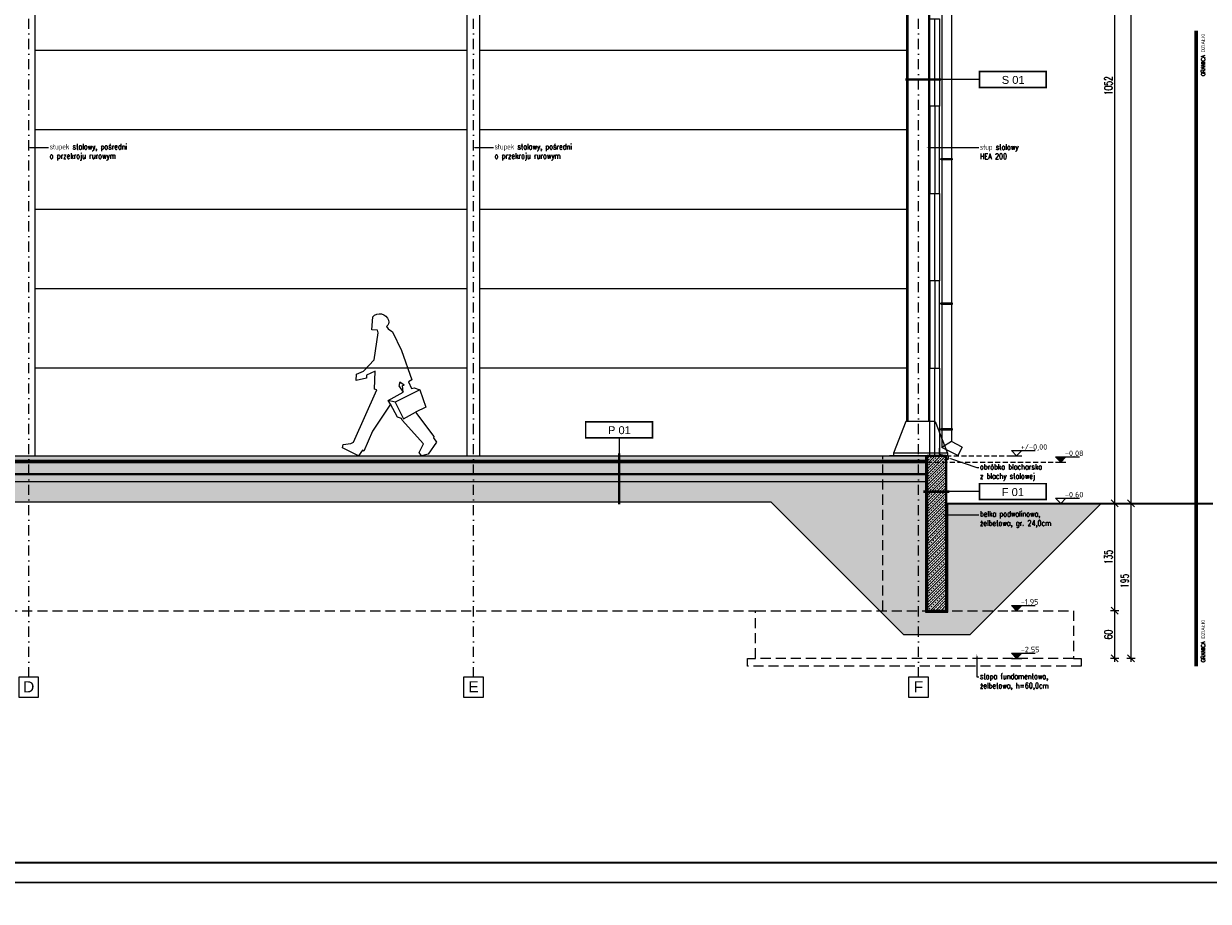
# Model space of a CAD drawing. Header units: millimetres. Extents: x 16720 to 74016, y 25810 to 81213.
# Tile 193 of 256: x 34020 to 35512, y 41712 to 42817. Entities that reach past the tile are written whole.
import ezdxf
from ezdxf import colors
from ezdxf.entities.mleader import LeaderData, LeaderLine
from ezdxf.math import Vec2, Vec3

# ---------------------------------------------------------------- set-up
doc = ezdxf.new("R2010")
doc.units = ezdxf.units.MM
for name, pattern in [('2', [1, 0.5, -0.5]), ('DASHDOTX2', [50.8, 25.4, -12.7, 0, -12.7]), ('DASHED2', [9.525, 6.35, -3.175]), ('HIDDENX2', [19.05, 12.7, -6.35])]:
    doc.linetypes.add(name, pattern=pattern)
for name, color, linetype, lineweight in [('1', 7, 'Continuous', 9), ('_CIENKIE', 35, 'Continuous', 5), ('_GRUBE', 7, 'Continuous', 40), ('_HATCH', 157, 'Continuous', 5), ('_IZOLACJA', 40, 'DASHED2', 9), ('_IZOLACJA obrys', 30, 'Continuous', 5), ('_IZOLACJA TERM.', 94, 'BATTING', 9), ('_L HACH', 253, 'Continuous', 5), ('_L OPISY', 110, 'Continuous', 9), ('_L WYPOSAŻENIE', 252, 'Continuous', 9), ('_L_GRANICA DZIAŁKI', 10, 'Continuous', 25), ('_OBRÓBKA BLACHARSKA', 182, 'Continuous', 13), ('_OPISY', 110, 'Continuous', 9), ('_OŚ', 165, 'DASHDOTX2', 9), ('_PRZERYWANE', 252, 'HIDDENX2', 9), ('_PŁYTA WARSTWOWA', 70, 'Continuous', 25), ('_RAMKA', 212, 'Continuous', 9), ('_WIDOKOWE', 252, 'Continuous', 9), ('_WYMIAR', 151, 'Continuous', 9), ('_ZIEMIA', 98, 'Continuous', 35), ('_ŚREDNIE', 90, 'Continuous', 25)]:
    doc.layers.add(name, color=color, linetype=linetype, lineweight=lineweight)
doc.styles.add('_PRZEKRÓJ 12', font='ARIALNB.TTF', dxfattribs={"height": 12})
doc.styles.add('ISO', font='isocp.shx')
doc.styles.add('POL', font='arial.ttf', dxfattribs={"height": 10})
doc.styles.add('ROMANS', font='romans.shx', dxfattribs={"width": 0.8, "height": 17})
doc.styles.add('ROMANS 50', font='romans.shx', dxfattribs={"width": 0.7, "height": 10})
doc.styles.get("Standard").update_dxf_attribs({"font": 'arial.ttf'})
doc.linetypes.add('BATTING', pattern='A,0.00254,-2.54,[134,ltypeshp.shx,S=2.54,R=0,X=-2.54,Y=0],-5.08,[134,ltypeshp.shx,S=2.54,R=180,X=2.54,Y=0],-2.54', length=10.16254)
doc.dimstyles.new('DOM w 50', dxfattribs={"dimscale": 3, "dimtxt": 10, "dimasz": 0.3, "dimexe": 1.25, "dimexo": 2, "dimgap": 1, "dimtad": 1, "dimdec": 0, "dimtxsty": 'ROMANS 50', "dimblk1": 'wymgreg', "dimblk2": 'wymgregII', "dimsah": 1, "dimcen": 2.5, "dimdle": 1, "dimse1": 1, "dimse2": 1, "dimclre": 254, "dimadec": 0, "dimazin": 0, "dimtfac": 1, "dimtdec": 0, "dimtix": 1, "dimtmove": 1, "dimatfit": 3, "dimfxl": 1.25, "dimarcsym": 0})
pattern_1 = [(45, (-154994.024, 6872.2466), (3e-16, 3.367596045), [2.38125, -2.38125])]

# ---------------------------------------------------------------- blocks, each defined once
blk = doc.blocks.new('KOTA WYS')
at = {"layer": '_OPISY'}
blk.add_line((-13, -13.1), (13, -13.1), dxfattribs=at)
blk.add_lwpolyline([(13, -0.1), (0, -13.1), (-13, -0.1), (47, -0.1)], dxfattribs=at)
at = {"layer": '_OPISY', "style": '_PRZEKRÓJ 12'}
blk.add_attdef('POZWYK', (9.6, 2.2), '', height=12, dxfattribs=at)
blk = doc.blocks.new('ddf')
at = {"layer": '_L HACH'}
blk.add_line((54726.6, -53895.3), (54717.8, -53892.9), dxfattribs=at)
blk.add_lwpolyline([(54707.4, -53807.7), (54706.9, -53804.1), (54699.6, -53803.6), (54701.2, -53787.5, -0.600847), (54720.9, -53792.2, -0.297465), (54718.3, -53800), (54720.4, -53803.1), (54725.5, -53806.7), (54736.4, -53830.5), (54748.3, -53867.8), (54744.2, -53870.4), (54747.8, -53878.7), (54751, -53878.2), (54758.2, -53880.8), (54764.9, -53902.5), (54752, -53908.8), (54774.3, -53939.8), (54773.7, -53941.4), (54777.4, -53947.1), (54766.5, -53962.1), (54758.2, -53963.7), (54755.1, -53959.5), (54760.8, -53948.6), (54734.9, -53918.1), (54734.3, -53916), (54729.2, -53914.5), (54720.9, -53897.9), (54697, -53931), (54685.6, -53955.9), (54684.1, -53954.9), (54678.9, -53961.6), (54658.7, -53951.2), (54659.7, -53947.1), (54669.6, -53946.1), (54672.7, -53944.5), (54703.8, -53879.2), (54701.2, -53878.2), (54702.7, -53855.9), (54691.3, -53860.6), (54691.3, -53864.2), (54678.4, -53866.8), (54678.9, -53859), (54687.7, -53855.4), (54701.7, -53841.4)], format="xyb", close=True, dxfattribs=at)
for points in [[(54720.9, -53897.9), (54717.8, -53892.9), (54736.9, -53882.9), (54736.4, -53874.6), (54738.5, -53874.1), (54733.3, -53870.4), (54731.8, -53875.1), (54736.9, -53882.9)], [(54758.2, -53880.8), (54726.6, -53895.3), (54736.4, -53916.5), (54752, -53908.8)]]:
    blk.add_lwpolyline(points, dxfattribs=at)
blk = doc.blocks.new('wymgreg')
at = {"layer": '1'}
for p, q in [((0, 0), (-4.9, -4.9)), ((4.8, 0), (-3.9, 0)), ((0, 5.7), (0, -5.7)), ((0, 0), (4.9, 4.9))]:
    blk.add_line(p, q, dxfattribs=at)
blk = doc.blocks.new('wymgregII')
at = {"layer": '1', "rotation": 180}
blk.add_blockref('wymgreg', (0, 0), dxfattribs=at)
blk = doc.blocks.new('*D6467')
at = {"layer": '_WYMIAR', "color": 0, "lineweight": -2}
blk.add_line((35393.8, 42018.7), (35393.8, 42076.9), dxfattribs=at)
at = {"layer": 'Defpoints', "color": 0}
for p in [(35177.4, 42077.8), (35393.8, 42077.8), (35182.4, 42017.8)]:
    blk.add_point(p, dxfattribs=at)
at = {"layer": '_WYMIAR', "color": 0, "linetype": 'ByBlock', "lineweight": -2, "xscale": 0.8999999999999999, "yscale": 0.8999999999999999, "zscale": 0.8999999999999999}
for name, p, rotation in [('wymgregII', (35393.8, 42077.8), 90), ('wymgreg', (35393.8, 42017.8), 270)]:
    blk.add_blockref(name, p, dxfattribs=dict(at, rotation=rotation))
at = {"layer": '_WYMIAR', "color": 0, "insert": (35385.8, 42047.8), "char_height": 10, "attachment_point": 5, "rotation": 90, "style": 'ROMANS 50'}
blk.add_mtext('60', dxfattribs=at)
blk = doc.blocks.new('*D6468')
at = {"layer": '_WYMIAR', "color": 0, "lineweight": -2}
blk.add_line((35393.8, 42078.7), (35393.8, 42211.9), dxfattribs=at)
at = {"layer": 'Defpoints', "color": 0}
for p in [(35385.2, 42212.8), (35393.8, 42212.8), (35177.4, 42077.8)]:
    blk.add_point(p, dxfattribs=at)
at = {"layer": '_WYMIAR', "color": 0, "linetype": 'ByBlock', "lineweight": -2, "xscale": 0.8999999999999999, "yscale": 0.8999999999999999, "zscale": 0.8999999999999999}
for name, p, rotation in [('wymgregII', (35393.8, 42212.8), 90), ('wymgreg', (35393.8, 42077.8), 270)]:
    blk.add_blockref(name, p, dxfattribs=dict(at, rotation=rotation))
at = {"layer": '_WYMIAR', "color": 0, "insert": (35385.8, 42145.3), "char_height": 10, "attachment_point": 5, "rotation": 90, "style": 'ROMANS 50'}
blk.add_mtext('135', dxfattribs=at)
blk = doc.blocks.new('*D6469')
at = {"layer": '_WYMIAR', "color": 0, "lineweight": -2}
blk.add_line((35393.8, 42213.7), (35393.8, 43263.4), dxfattribs=at)
at = {"layer": 'Defpoints', "color": 0}
for p in [(35203.3, 43264.3), (35393.8, 43264.3), (35385.2, 42212.8)]:
    blk.add_point(p, dxfattribs=at)
at = {"layer": '_WYMIAR', "color": 0, "linetype": 'ByBlock', "lineweight": -2, "xscale": 0.8999999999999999, "yscale": 0.8999999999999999, "zscale": 0.8999999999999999}
for name, p, rotation in [('wymgregII', (35393.8, 43264.3), 90), ('wymgreg', (35393.8, 42212.8), 270)]:
    blk.add_blockref(name, p, dxfattribs=dict(at, rotation=rotation))
at = {"layer": '_WYMIAR', "color": 0, "insert": (35385.8, 42738.5), "char_height": 10, "attachment_point": 5, "rotation": 90, "style": 'ROMANS 50'}
blk.add_mtext('1052', dxfattribs=at)
blk = doc.blocks.new('*D6471')
at = {"layer": '_WYMIAR', "color": 0, "lineweight": -2}
blk.add_line((35414.3, 42018.7), (35414.3, 42211.9), dxfattribs=at)
at = {"layer": 'Defpoints', "color": 0}
for p in [(35191.3, 42212.8), (35414.3, 42212.8), (35173, 42017.8)]:
    blk.add_point(p, dxfattribs=at)
at = {"layer": '_WYMIAR', "color": 0, "linetype": 'ByBlock', "lineweight": -2, "xscale": 0.8999999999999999, "yscale": 0.8999999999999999, "zscale": 0.8999999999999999}
for name, p, rotation in [('wymgregII', (35414.3, 42212.8), 90), ('wymgreg', (35414.3, 42017.8), 270)]:
    blk.add_blockref(name, p, dxfattribs=dict(at, rotation=rotation))
at = {"layer": '_WYMIAR', "color": 0, "insert": (35406.3, 42115.3), "char_height": 10, "attachment_point": 5, "rotation": 90, "style": 'ROMANS 50'}
blk.add_mtext('195', dxfattribs=at)
blk = doc.blocks.new('*D6472')
at = {"layer": '_WYMIAR', "color": 0, "lineweight": -2}
blk.add_line((35414.3, 42213.7), (35414.3, 43520.3), dxfattribs=at)
at = {"layer": 'Defpoints', "color": 0}
for p in [(33746.7, 43521.2), (35414.3, 43521.2), (35191.3, 42212.8)]:
    blk.add_point(p, dxfattribs=at)
at = {"layer": '_WYMIAR', "color": 0, "linetype": 'ByBlock', "lineweight": -2, "xscale": 0.8999999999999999, "yscale": 0.8999999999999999, "zscale": 0.8999999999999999}
for name, p, rotation in [('wymgregII', (35414.3, 43521.2), 90), ('wymgreg', (35414.3, 42212.8), 270)]:
    blk.add_blockref(name, p, dxfattribs=dict(at, rotation=rotation))
at = {"layer": '_WYMIAR', "color": 0, "insert": (35406.3, 42867), "char_height": 10, "attachment_point": 5, "rotation": 90, "style": 'ROMANS 50'}
blk.add_mtext('1308', dxfattribs=at)

msp = doc.modelspace()

# ---------------------------------------------------------------- hatches: boundary and pattern name
at = {"layer": '_HATCH'}
h = msp.add_hatch(dxfattribs=at)
h.set_pattern_fill('DASH', color=256, scale=0.75, angle=45)
h.set_pattern_definition(pattern_1)
h.paths.add_polyline_path([(35157.7, 42272.8), (32623.2, 42272.8), (32623.2, 42264.8), (35157.7, 42264.8)])
h = msp.add_hatch(dxfattribs=at)
h.set_pattern_fill('DASH', color=256, scale=0.75, angle=45)
h.set_pattern_definition(pattern_1)
h.paths.add_polyline_path([(35157.7, 42264.8), (32623.2, 42264.8), (32623.2, 42249.8), (35157.7, 42249.8)])
h = msp.add_hatch(dxfattribs=at)
h.set_pattern_fill('ANSI33', color=256, scale=0.75)
h.set_pattern_definition([(45, (-154994.024, 6872.2466), (-3.36759605, 3.36759605), []), (45, (-154990.6563, 6872.2466), (-3.36759605, 3.36759605), [2.38125, -1.190625])])
h.paths.add_polyline_path([(35181.7, 42272.8), (35157.7, 42272.8), (35157.7, 42264.8), (35157.7, 42249.8), (35157.7, 42077.8), (35181.7, 42077.8), (35181.7, 42212.8)])
h = msp.add_hatch(dxfattribs=at)
h.set_pattern_fill('AR-CONC', color=157, scale=0.05, angle=45)
h.paths.add_polyline_path([(34026.7, 42249.8), (33466.7, 42249.8), (33466.7, 42239.8), (34026.7, 42239.8)])
h.paths.add_polyline_path([(33681.8, 42232.1), (33681.8, 42247.4), (33701.8, 42247.4), (33701.8, 42232.1)], flags=9)
h.paths.add_polyline_path([(33700.5, 42231.6), (33700.5, 42248), (33720.5, 42248), (33720.5, 42231.6)], flags=9)
h.paths.add_polyline_path([(34586.7, 42249.8), (34026.7, 42249.8), (34026.7, 42239.8), (34586.7, 42239.8)])
h.paths.add_polyline_path([(34769.9, 42249.8), (34586.7, 42249.8), (34586.7, 42239.8), (34769.9, 42239.8)])
h.paths.add_polyline_path([(35101.7, 42239.8), (35101.7, 42249.8), (34769.9, 42249.8), (34769.9, 42239.8)])
h.paths.add_polyline_path([(35146.7, 42239.8), (35146.7, 42249.8), (35101.7, 42249.8), (35101.7, 42239.8)])
h.paths.add_polyline_path([(35155.7, 42239.8), (35155.7, 42249.8), (35146.7, 42249.8), (35146.7, 42239.8)])
h.paths.add_polyline_path([(32906.7, 42249.8), (32906.7, 42239.8), (33466.7, 42239.8), (33466.7, 42249.8)])
h.paths.add_polyline_path([(32625.2, 42239.8), (32906.7, 42239.8), (32906.7, 42249.8), (32625.2, 42249.8)])
h.paths.add_polyline_path([(32624.2, 42249.8), (32623.2, 42249.8), (32623.2, 42239.8), (32624.2, 42239.8)])
h.paths.add_polyline_path([(32624.2, 42239.8), (32625.2, 42239.8), (32625.2, 42249.8), (32624.2, 42249.8)])
h.paths.add_polyline_path([(35155.7, 42239.8), (35156.7, 42239.8), (35156.7, 42249.8), (35155.7, 42249.8)])
h.paths.add_polyline_path([(35156.7, 42239.8), (35157.7, 42239.8), (35157.7, 42249.8), (35156.7, 42249.8)])
h = msp.add_hatch(dxfattribs=at)
h.set_pattern_fill('AR-SAND', color=157, scale=0.08, angle=45)
h.paths.add_polyline_path([(35181.7, 42212.8), (35181.7, 42077.8), (35157.7, 42077.8), (35157.7, 42239.8), (32623.2, 42239.8), (32623.2, 42122.8), (32335.7, 42122.8), (32335.7, 42077.8), (32311.7, 42077.8), (32311.7, 42129.8), (32208.1, 42128.5), (30676.4, 42195.2), (30666.9, 42204.8), (30612.1, 42204.8), (30645.4, 42171.5), (32226.8, 42102.6), (32281.7, 42047.8), (32365.7, 42047.8), (32410.7, 42092.8), (32648.2, 42092.8), (32770.2, 42214.8), (34960.7, 42214.8), (35127.7, 42047.8), (35211.7, 42047.8), (35376.7, 42212.8)])
at = {"layer": '_L OPISY'}
h = msp.add_hatch(color=110, dxfattribs=at)
h.dxf.hatch_style = 1
h.paths.add_polyline_path([(35319.3, 42271.3), (35325.8, 42264.8), (35332.3, 42271.3)])
h = msp.add_hatch(color=110, dxfattribs=at)
h.dxf.hatch_style = 1
h.paths.add_polyline_path([(35263.7, 42084.3), (35270.2, 42077.8), (35276.7, 42084.3)])
h = msp.add_hatch(color=110, dxfattribs=at)
h.dxf.hatch_style = 1
h.paths.add_polyline_path([(35263.7, 42024.3), (35270.2, 42017.8), (35276.7, 42024.3)])

# ---------------------------------------------------------------- linework, layer by layer
at = {"layer": '_CIENKIE', "color": 157}
for p, q in [((34578.7, 42782.8), (34034.7, 42782.8)), ((35132.2, 42782.8), (34594.7, 42782.8)), ((34578.7, 42682.8), (34034.7, 42682.8)), ((35132.2, 42682.8), (34594.7, 42682.8)), ((34578.7, 42582.8), (34034.7, 42582.8)), ((35132.2, 42582.8), (34594.7, 42582.8)), ((34578.7, 42482.8), (34034.7, 42482.8)), ((35132.2, 42482.8), (34594.7, 42482.8)), ((34578.7, 42382.8), (34034.7, 42382.8)), ((35132.2, 42382.8), (34594.7, 42382.8))]:
    msp.add_line(p, q, dxfattribs=at)
at = {"layer": '_GRUBE'}
msp.add_lwpolyline([(32623.2, 42249.8), (35157.7, 42249.8), (35157.7, 42264.8), (32623.2, 42264.8)], dxfattribs=at)
msp.add_lwpolyline([(35181.7, 42272.8), (35157.7, 42272.8), (35157.7, 42077.8), (35181.7, 42077.8)], close=True, dxfattribs=at)
at = {"layer": '_IZOLACJA', "linetype": '2', "ltscale": 10, "const_width": 0.5}
for points in [[(35155.7, 42265.8), (32625.2, 42265.8)], [(35156.7, 42272.8), (35156.7, 42076.8), (35182.7, 42076.8), (35182.7, 42212.8)]]:
    msp.add_lwpolyline(points, dxfattribs=at)
at = {"layer": '_IZOLACJA obrys'}
for points in [[(35155.7, 42266.8), (32625.2, 42266.8)], [(35155.7, 42272.8), (35155.7, 42075.8), (35183.7, 42075.8), (35183.7, 42212.8)]]:
    msp.add_lwpolyline(points, dxfattribs=at)
at = {"layer": '_IZOLACJA TERM.', "ltscale": 0.58}
for p, q in [((35167.2, 42712.8), (35167.2, 42822.8)), ((35167.2, 42712.8), (35167.2, 42602.8)), ((35167.2, 42492.8), (35167.2, 42602.8)), ((35167.2, 42492.8), (35167.2, 42382.8)), ((35167.2, 42272.8), (35167.2, 42382.8))]:
    msp.add_line(p, q, dxfattribs=at)
at = {"layer": '_L_GRANICA DZIAŁKI', "ltscale": 70, "const_width": 5}
msp.add_lwpolyline([(35496.3, 42007.8), (35496.3, 42807.8)], dxfattribs=at)
at = {"layer": '_OBRÓBKA BLACHARSKA'}
msp.add_lwpolyline([(35172.9, 42282.2), (35172.9, 42274.8), (35184.7, 42272.8), (35183.5, 42267.8), (35182.9, 42268.8)], dxfattribs=at)
at = {"layer": '_OPISY', "linetype": 'DASHED2'}
for p, q in [((35157.7, 42264.8), (35325.8, 42264.8)), ((35181.7, 42272.8), (35270.2, 42272.8))]:
    msp.add_line(p, q, dxfattribs=at)
at = {"layer": '_OPISY', "const_width": 2}
for points in [[(35223.5, 42756.4), (35307.5, 42756.4), (35307.5, 42736.3), (35223.5, 42736.3)], [(34727.8, 42315.5), (34811.9, 42315.5), (34811.9, 42295.4), (34727.8, 42295.4)], [(35223.5, 42237.7), (35307.5, 42237.7), (35307.5, 42217.6), (35223.5, 42217.6)]]:
    msp.add_lwpolyline(points, close=True, dxfattribs=at)
at = {"layer": '_OPISY', "const_width": 3}
for points in [[(35175.2, 42746.3), (35130.3, 42746.3)], [(34769.9, 42275.7), (34769.9, 42211.7)], [(35185.5, 42227.6), (35153, 42227.6)]]:
    msp.add_lwpolyline(points, dxfattribs=at)
at = {"layer": '_OPISY'}
for points in [[(35223.5, 42746.3), (35175.2, 42746.3)], [(34769.9, 42295.4), (34769.9, 42275.7)], [(35223.5, 42227.6), (35185.5, 42227.6)]]:
    msp.add_lwpolyline(points, dxfattribs=at)
at = {"layer": '_OŚ', "ltscale": 0.5}
for p, q in [((34026.7, 41994.1), (34026.7, 43592.2)), ((34586.7, 41994.1), (34586.7, 43592.2)), ((35146.7, 41994.1), (35146.7, 43592.2))]:
    msp.add_line(p, q, dxfattribs=at)
at = {"layer": '_OŚ', "linetype": 'ByBlock'}
for points in [[(34014.2, 41969.1), (34039.2, 41969.1), (34039.2, 41994.1), (34014.2, 41994.1)], [(34574.2, 41969.1), (34599.2, 41969.1), (34599.2, 41994.1), (34574.2, 41994.1)], [(35134.2, 41969.1), (35159.2, 41969.1), (35159.2, 41994.1), (35134.2, 41994.1)]]:
    msp.add_lwpolyline(points, close=True, dxfattribs=at)
at = {"layer": '_PRZERYWANE', "color": 157}
msp.add_line((32551.7, 42077.8), (34941.7, 42077.8), dxfattribs=at)
at = {"layer": '_PRZERYWANE'}
for points in [[(35101.7, 42077.8), (35101.7, 42272.8), (35181.7, 42272.8), (35181.7, 42077.8)], [(35341.7, 42017.8), (35351.7, 42017.8), (35351.7, 42007.8), (34931.7, 42007.8), (34931.7, 42017.8), (34941.7, 42017.8)]]:
    msp.add_lwpolyline(points, dxfattribs=at)
msp.add_lwpolyline([(34941.7, 42077.8), (35341.7, 42077.8), (35341.7, 42017.8), (34941.7, 42017.8)], close=True, dxfattribs=at)
at = {"layer": '_PŁYTA WARSTWOWA'}
for points in [[(35173.2, 42822.8), (35173.2, 42712.8), (35161.2, 42712.8), (35161.2, 42822.8)], [(35173.2, 42602.8), (35173.2, 42712.8), (35161.2, 42712.8), (35161.2, 42602.8)], [(35173.2, 42602.8), (35173.2, 42492.8), (35161.2, 42492.8), (35161.2, 42602.8)], [(35173.2, 42382.8), (35173.2, 42492.8), (35161.2, 42492.8), (35161.2, 42382.8)], [(35173.2, 42382.8), (35173.2, 42272.8), (35161.2, 42272.8), (35161.2, 42382.8)]]:
    msp.add_lwpolyline(points, close=True, dxfattribs=at)
at = {"layer": '_RAMKA'}
for points in [[(30392.4, 43835.8), (36042.4, 43835.8), (36042.4, 41735.8), (30392.4, 41735.8)], [(30171.7, 41735.8), (36671.7, 41735.8), (36671.7, 37535.8), (30171.7, 37535.8)]]:
    msp.add_lwpolyline(points, close=True, dxfattribs=at)
at = {"layer": '_RAMKA', "const_width": 2.5}
msp.add_lwpolyline([(30417.4, 43810.8), (36017.4, 43810.8), (36017.4, 41760.8), (30492.4, 41760.8), (30492.4, 43220.8), (30417.4, 43220.8)], close=True, dxfattribs=at)
at = {"layer": '_WIDOKOWE'}
for p, q in [((35176.2, 43212.7), (35176.2, 42283.3)), ((35188.2, 43205.7), (35188.2, 42290.6)), ((35132.2, 42315.9), (35132.2, 43194.2)), ((35133.6, 42315.9), (35133.6, 43194.2)), ((35159.8, 42315.9), (35159.8, 43194.2)), ((35161.2, 42315.9), (35161.2, 43194.2)), ((35176.2, 42646), (35173.2, 42646)), ((35176.2, 42464.3), (35173.2, 42464.3)), ((35130.7, 42315.9), (35115.2, 42276)), ((35167.7, 42315.9), (35130.7, 42315.9)), ((35167.7, 42315.9), (35183.2, 42276)), ((35176.2, 42306), (35173.2, 42306)), ((35188.2, 42290.6), (35176.2, 42283.3)), ((35201.6, 42283.7), (35188.2, 42290.6)), ((35115.2, 42276), (35115.2, 42272.8)), ((35183.2, 42276), (35115.2, 42276)), ((35196.1, 42273), (35176.2, 42283.3)), ((35183.2, 42276), (35183.2, 42272.8)), ((35201.6, 42283.7), (35196.1, 42273)), ((35183.2, 42272.8), (35110.2, 42272.8))]:
    msp.add_line(p, q, dxfattribs=at)
at = {"layer": '_WIDOKOWE', "color": 157, "ltscale": 2}
for p, q in [((34034.7, 42272.8), (34034.7, 43140.1)), ((34578.7, 42272.8), (34578.7, 43140.1)), ((34594.7, 42272.8), (34594.7, 43140.1))]:
    msp.add_line(p, q, dxfattribs=at)
at = {"layer": '_WIDOKOWE'}
for points in [[(35189.2, 42645), (35175.2, 42645), (35175.2, 42647), (35189.2, 42647)], [(35189.2, 42463.3), (35175.2, 42463.3), (35175.2, 42465.3), (35189.2, 42465.3)], [(35189.2, 42305), (35175.2, 42305), (35175.2, 42307), (35189.2, 42307)]]:
    msp.add_lwpolyline(points, close=True, dxfattribs=at)
at = {"layer": '_ZIEMIA'}
msp.add_line((35181.7, 42212.8), (35517.4, 42212.8), dxfattribs=at)
at = {"layer": '_ŚREDNIE'}
for p, q in [((32623.2, 42272.8), (35157.7, 42272.8)), ((35157.7, 42239.8), (32623.2, 42239.8))]:
    msp.add_line(p, q, dxfattribs=at)
msp.add_lwpolyline([(30612.1, 42204.8), (30645.4, 42171.5), (32226.8, 42102.6), (32281.7, 42047.8), (32365.7, 42047.8), (32410.7, 42092.8), (32648.2, 42092.8), (32770.2, 42214.8), (34960.7, 42214.8), (35127.7, 42047.8), (35211.7, 42047.8), (35376.7, 42212.8)], dxfattribs=at)

# ---------------------------------------------------------------- block references
at = {"layer": '_L OPISY'}
ref = msp.add_blockref('KOTA WYS', (35270.2, 42279.3), dxfattribs=dict(at, xscale=0.5, yscale=0.5, zscale=0.5))
ref.add_attrib('POZWYK', '+/-0,00', (35275.5, 42280.4), dxfattribs={"layer": '_OPISY', "height": 7, "style": 'ISO'})
ref = msp.add_blockref('KOTA WYS', (35325.8, 42271.3), dxfattribs=dict(at, xscale=0.5, yscale=0.5, zscale=0.5))
ref.add_attrib('POZWYK', '-0,08', (35331.1, 42272.4), dxfattribs={"layer": '_OPISY', "height": 7, "style": 'ISO'})
ref = msp.add_blockref('KOTA WYS', (35325.8, 42219.3), dxfattribs=dict(at, xscale=0.5, yscale=0.5, zscale=0.5))
ref.add_attrib('POZWYK', '-0,60', (35331.1, 42220.4), dxfattribs={"layer": '_OPISY', "height": 7, "style": 'ISO'})
ref = msp.add_blockref('KOTA WYS', (35270.2, 42084.3), dxfattribs=dict(at, xscale=0.5, yscale=0.5, zscale=0.5))
ref.add_attrib('POZWYK', '-1,95', (35275.5, 42085.4), dxfattribs={"layer": '_OPISY', "height": 7, "style": 'ISO'})
ref = msp.add_blockref('KOTA WYS', (35270.2, 42024.3), dxfattribs=dict(at, xscale=0.5, yscale=0.5, zscale=0.5))
ref.add_attrib('POZWYK', '-2,55', (35275.5, 42025.4), dxfattribs={"layer": '_OPISY', "height": 7, "style": 'ISO'})
at = {"layer": '_L WYPOSAŻENIE', "rotation": 1.502928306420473}
msp.add_blockref('ddf', (-21633.4, 94781.7), dxfattribs=at)

# ---------------------------------------------------------------- texts
at = {"layer": '_OPISY', "color": 1, "char_height": 4.789, "width": 149.663, "attachment_point": 5, "rotation": 89.9988}
for insert in [(35505.1, 42777.3), (35505.1, 42039.6)]:
    msp.add_mtext('{\\Fsimplex|c238;GRANICA DZIAŁKI}', dxfattribs=dict(at, insert=insert))
at = {"layer": '_OPISY', "char_height": 10, "width": 84.009, "attachment_point": 4, "rotation": 360, "style": 'POL'}
for s, insert in [('\\pxi2.4504;S 01', (35227.1, 42745.7)), ('\\pxi2.4504;P 01', (34731.4, 42304.9)), ('\\pxi2.4504;F 01', (35227.1, 42227))]:
    msp.add_mtext(s, dxfattribs=dict(at, insert=insert))
at = {"layer": '_OPISY', "char_height": 14, "attachment_point": 5}
for s, insert in [('\\pxqc;D', (34026.7, 41982)), ('\\pxqc;E', (34586.7, 41982)), ('\\pxqc;F', (35146.7, 41982))]:
    msp.add_mtext_dynamic_manual_height_columns(s, width=127.013, gutter_width=12.5, heights=[0], dxfattribs=dict(at, insert=insert))

# ---------------------------------------------------------------- dimensions: what is measured, and where the dimension line sits
at = {"layer": '_WYMIAR'}
for base, p1, p2, picture, middle in [((35414.3, 43521.2), (35191.3, 42212.8), (33746.7, 43521.2), '*D6472', (35406.3, 42867)), ((35393.8378, 43264.3184), (35385.1833, 42212.7502), (35203.2852, 43264.3184), '*D6469', (35385.8378, 42738.5343)), ((35414.3, 42212.8), (35173, 42017.8), (35191.3, 42212.8), '*D6471', (35406.3, 42115.3)), ((35393.8, 42212.8), (35177.4, 42077.8), (35385.2, 42212.8), '*D6468', (35385.8, 42145.3)), ((35393.8, 42077.8), (35182.4, 42017.8), (35177.4, 42077.8), '*D6467', (35385.8, 42047.8))]:
    dim = msp.add_linear_dim(base=base, p1=p1, p2=p2, angle=90, dimstyle='DOM w 50', dxfattribs=at)
    dim.commit()
    dim.dimension.update_dxf_attribs({"geometry": picture, "text_midpoint": middle})

# ---------------------------------------------------------------- leaders
at = {"layer": '_OPISY'}
ml = msp.add_multileader_mtext('Standard', dxfattribs=at)
ml.set_content('{\\Fsimplex|c238;słupek stalowy, pośredni\\Po przekroju rurowym}', color=256, style='ROMANS')
ml.set_leader_properties()
ml.build(insert=Vec2(0, 0))
ml.multileader.update_dxf_attribs({"dogleg_length": 2, "arrow_head_size": 3})
ctx = ml.context
ctx.base_point, ctx.char_height, ctx.arrow_head_size, ctx.landing_gap_size, ctx.plane_origin, ctx.plane_x_axis, ctx.plane_y_axis = Vec3(34051.6, 42660.6), 7, 3, 1.5, Vec3(34288.7, 42482.4), Vec3(1, 0, 0), Vec3(0, 1, 0)
ctx.text_align_type = 2
notes = []
notes.append((ctx, [(1, (1, 1, 0), (34049.3, 42660.6), (1, 0, 0), 2.29, [(0, [(34025.1, 42660.6)], 0, [])])]))
ctx.mtext.insert, ctx.mtext.text_direction, ctx.mtext.flow_direction = Vec3(34053.1, 42665.3), Vec3(1, 0, 0), 5
ml = msp.add_multileader_mtext('Standard', dxfattribs=at)
ml.set_content('{\\Fsimplex|c238;słupek stalowy, pośredni\\Po przekroju rurowym}', color=256, style='ROMANS')
ml.set_leader_properties()
ml.build(insert=Vec2(0, 0))
ml.multileader.update_dxf_attribs({"dogleg_length": 2, "arrow_head_size": 3})
ctx = ml.context
ctx.base_point, ctx.char_height, ctx.arrow_head_size, ctx.landing_gap_size, ctx.plane_origin, ctx.plane_x_axis, ctx.plane_y_axis = Vec3(34611.6, 42660.6), 7, 3, 1.5, Vec3(34848.7, 42482.4), Vec3(1, 0, 0), Vec3(0, 1, 0)
ctx.text_align_type = 2
notes.append((ctx, [(1, (1, 1, 0), (34609.3, 42660.6), (1, 0, 0), 2.29, [(0, [(34585.1, 42660.6)], 0, [])])]))
ctx.mtext.insert, ctx.mtext.text_direction, ctx.mtext.flow_direction = Vec3(34613.1, 42665.3), Vec3(1, 0, 0), 5
ml = msp.add_multileader_mtext('Standard', dxfattribs=at)
ml.set_content('{\\Fsimplex|c238;słup stalowy \\PHEA 200}', color=256, style='ROMANS')
ml.set_leader_properties()
ml.build(insert=Vec2(0, 0))
ml.multileader.update_dxf_attribs({"dogleg_length": 2, "arrow_head_size": 3})
ctx = ml.context
ctx.base_point, ctx.char_height, ctx.arrow_head_size, ctx.landing_gap_size, ctx.plane_origin, ctx.plane_x_axis, ctx.plane_y_axis = Vec3(35222.6, 42660.6), 7, 3, 1.5, Vec3(35459.7, 42482.4), Vec3(1, 0, 0), Vec3(0, 1, 0)
ctx.text_align_type = 2
notes.append((ctx, [(1, (1, 1, 0), (35220.3, 42660.6), (1, 0, 0), 2.29, [(0, [(35156.4, 42660.6)], 0, [])])]))
ctx.mtext.insert, ctx.mtext.text_direction, ctx.mtext.flow_direction = Vec3(35224.1, 42664.8), Vec3(1, 0, 0), 5
ml = msp.add_multileader_mtext('Standard', dxfattribs=at)
ml.set_content('{\\Fsimplex|c238;obróbka blacharska\\Pz blachy stalowej}', color=256, style='ROMANS')
ml.set_leader_properties()
ml.build(insert=Vec2(0, 0))
ml.multileader.update_dxf_attribs({"dogleg_length": 2, "arrow_head_size": 3})
ctx = ml.context
ctx.base_point, ctx.char_height, ctx.arrow_head_size, ctx.landing_gap_size, ctx.plane_origin, ctx.plane_x_axis, ctx.plane_y_axis = Vec3(35222.6, 42257.8), 7, 3, 1.5, Vec3(35459.7, 42104.6), Vec3(1, 0, 0), Vec3(0, 1, 0)
ctx.text_align_type = 2
notes.append((ctx, [(1, (1, 1, 0), (35220.3, 42257.8), (1, 0, 0), 2.29, [(0, [(35184.1, 42270.3)], 0, [])])]))
ctx.mtext.insert, ctx.mtext.text_direction, ctx.mtext.flow_direction = Vec3(35224.1, 42262.4), Vec3(1, 0, 0), 5
ml = msp.add_multileader_mtext('Standard', dxfattribs=at)
ml.set_content('{\\Fsimplex|c238;belka podwalinowa, \\Pżelbetowa, gr. 24,0cm}', color=256, style='ROMANS')
ml.set_leader_properties()
ml.build(insert=Vec2(0, 0))
ml.multileader.update_dxf_attribs({"dogleg_length": 2, "arrow_head_size": 3})
ctx = ml.context
ctx.base_point, ctx.char_height, ctx.arrow_head_size, ctx.landing_gap_size, ctx.plane_origin, ctx.plane_x_axis, ctx.plane_y_axis = Vec3(35222.6, 42198.6), 7, 3, 1.5, Vec3(35459.7, 42020.3), Vec3(1, 0, 0), Vec3(0, 1, 0)
ctx.text_align_type = 2
notes.append((ctx, [(1, (1, 1, 0), (35220.3, 42198.6), (1, 0, 0), 2.29, [(0, [(35177.3, 42198.6)], 0, [])])]))
ctx.mtext.insert, ctx.mtext.text_direction, ctx.mtext.flow_direction = Vec3(35224.1, 42203.2), Vec3(1, 0, 0), 5
ml = msp.add_multileader_mtext('Standard', dxfattribs=at)
ml.set_content('{\\Fsimplex|c238;stopa fundamentowa, \\Pżelbetowa, h=60,0cm}', color=256, style='ROMANS')
ml.set_leader_properties()
ml.build(insert=Vec2(0, 0))
ml.multileader.update_dxf_attribs({"dogleg_length": 2, "arrow_head_size": 3})
ctx = ml.context
ctx.base_point, ctx.char_height, ctx.arrow_head_size, ctx.landing_gap_size, ctx.plane_origin, ctx.plane_x_axis, ctx.plane_y_axis = Vec3(35222.6, 41994.5), 7, 3, 1.5, Vec3(35459.7, 41816.3), Vec3(1, 0, 0), Vec3(0, 1, 0)
ctx.text_align_type = 2
notes.append((ctx, [(1, (1, 1, 0), (35220.3, 41994.5), (1, 0, 0), 2.29, [(0, [(35220.3, 42023.3)], 0, [])])]))
ctx.mtext.insert, ctx.mtext.text_direction, ctx.mtext.flow_direction = Vec3(35224.1, 41998.7), Vec3(1, 0, 0), 5
for ctx, leaders in notes:
    for number, flags, end, landing, length, lines in leaders:
        leader = LeaderData()
        leader.index, (leader.has_last_leader_line, leader.has_dogleg_vector, leader.attachment_direction) = number, flags
        leader.last_leader_point, leader.dogleg_vector, leader.dogleg_length = Vec3(end), Vec3(landing), length
        for number, points, colour, breaks in lines:
            line = LeaderLine()
            line.index, line.vertices, line.color, line.breaks = number, Vec3.list(points), colors.encode_raw_color(colour), breaks
            leader.lines.append(line)
        ctx.leaders.append(leader)

doc.saveas('drawing.dxf')
